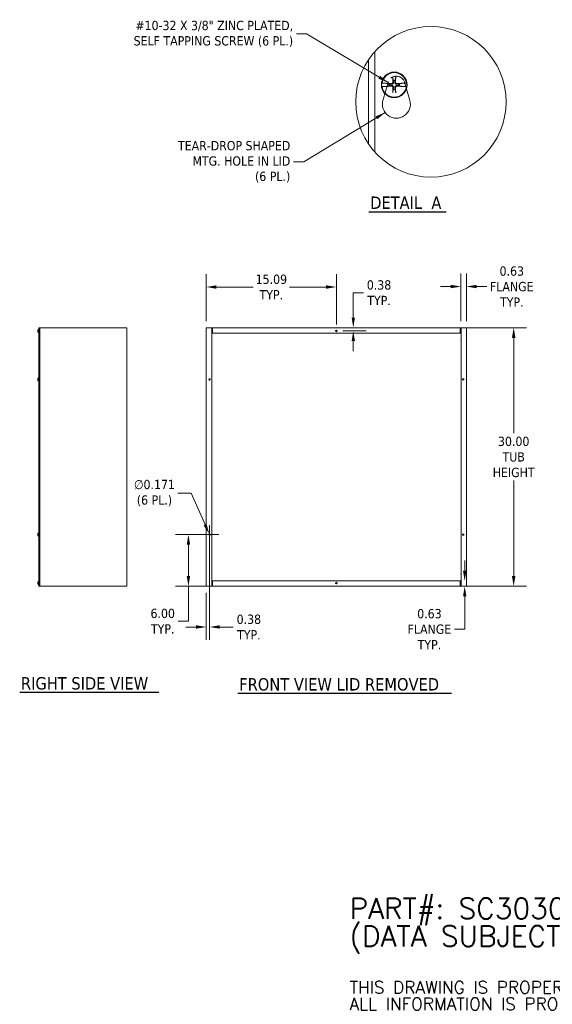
# Model space of a CAD drawing. Header units: inches. Extents: x 9 to 198, y 7 to 122.
# Tile 6 of 8: x 74 to 136, y 7 to 122. Entities that reach past the tile are written whole.
import ezdxf

# ---------------------------------------------------------------- set-up
doc = ezdxf.new("R2010")
doc.units = ezdxf.units.IN
doc.header["$LTSCALE"] = 12
doc.header["$MEASUREMENT"] = 0
doc.linetypes.add('DASHED', pattern=[0.2067, 0.1654, -0.0413])
doc.layers.get('0').update_dxf_attribs({"lineweight": 0})
for name, color, linetype, lineweight in [('Detail Boundary (ANSI)', 7, 'Continuous', 5), ('Dimension (ANSI)', 7, 'Continuous', 5), ('Hidden (ANSI)', 7, 'DASHED', 5), ('Symbol (ANSI)', 7, 'Continuous', 5), ('Visible (ANSI)', 7, 'Continuous', 5)]:
    doc.layers.add(name, color=color, linetype=linetype, lineweight=lineweight)
doc.styles.add('Note Text (ANSI)', font='tahoma.ttf')
doc.styles.add('ROMANS', font='tahoma.ttf')
doc.styles.add('Text Style168', font='tahoma.ttf')
doc.dimstyles.new('Default (ANSI)', dxfattribs={"dimscale": 12, "dimtxt": 0.09, "dimasz": 0.098425, "dimexe": 0.125, "dimexo": 0.0625, "dimgap": 0.031496, "dimtad": 0, "dimtih": 1, "dimtoh": 1, "dimrnd": 1e-08, "dimzin": 0, "dimdsep": 46, "dimtxsty": 'ROMANS', "dimcen": 0.09, "dimdle": 0.393701, "dimclrd": 256, "dimclre": 256, "dimclrt": 256, "dimadec": 0, "dimazin": 0, "dimtfac": 1.111111, "dimtofl": 0, "dimtmove": 0, "dimatfit": 3, "dimfxl": 0, "dimtolj": 1, "dimtzin": 0, "dimlwd": -1, "dimlwe": -1, "dimarcsym": 0})
doc.dimstyles.new('Default (ANSI)$7', dxfattribs={"dimscale": 12, "dimtxt": 0.09, "dimasz": 0.098425, "dimexe": 0.125, "dimexo": 0.0625, "dimgap": 0.031496, "dimtad": 0, "dimtih": 1, "dimtoh": 1, "dimrnd": 1e-08, "dimzin": 0, "dimdsep": 46, "dimtxsty": 'ROMANS', "dimcen": 0.09, "dimdle": 0.393701, "dimclrd": 256, "dimclre": 256, "dimclrt": 256, "dimadec": 0, "dimazin": 0, "dimtfac": 1.111111, "dimtofl": 0, "dimtmove": 0, "dimatfit": 3, "dimfxl": 0, "dimtolj": 1, "dimtzin": 0, "dimlwd": -1, "dimlwe": -1, "dimarcsym": 0})

# ---------------------------------------------------------------- blocks, each defined once
blk = doc.blocks.new('*D13')
at = {"layer": 'Defpoints', "color": 0}
for p in [(125.66, 90.65), (125.66, 85.88), (126.29, 85.88)]:
    blk.add_point(p, dxfattribs=at)
at = {"layer": 'Dimension (ANSI)'}
for p, q in [((125.66, 86.63), (125.66, 92.15)), ((126.29, 86.63), (126.29, 92.15)), ((124.48, 90.65), (123.3, 90.65)), ((127.47, 90.65), (128.65, 90.65))]:
    blk.add_line(p, q, dxfattribs=at)
for points in [[(124.48, 90.85), (124.48, 90.46), (125.66, 90.65)], [(127.47, 90.85), (127.47, 90.46), (126.29, 90.65)]]:
    blk.add_solid(points, dxfattribs=at)
at = {"layer": 'Dimension (ANSI)', "insert": (131.56, 90.65), "char_height": 1.08, "attachment_point": 5, "style": 'ROMANS'}
blk.add_mtext('\\A1;0.63\\PFLANGE\\PTYP.', dxfattribs=at)
blk = doc.blocks.new('*D16')
at = {"layer": 'Defpoints', "color": 0}
for p in [(122, 56.5), (126.09, 56.5), (122, 55.88)]:
    blk.add_point(p, dxfattribs=at)
at = {"layer": 'Dimension (ANSI)'}
for p, q in [((126.09, 57.68), (126.09, 58.86)), ((126.09, 54.7), (126.09, 50.9)), ((126.09, 50.9), (124.91, 50.9))]:
    blk.add_line(p, q, dxfattribs=at)
for points in [[(125.9, 57.68), (126.29, 57.68), (126.09, 56.5)], [(125.9, 54.7), (126.29, 54.7), (126.09, 55.88)]]:
    blk.add_solid(points, dxfattribs=at)
at = {"layer": 'Dimension (ANSI)', "insert": (122, 50.9), "char_height": 1.08, "attachment_point": 5, "style": 'ROMANS'}
blk.add_mtext('\\A1;0.63\\PFLANGE\\PTYP.', dxfattribs=at)
blk = doc.blocks.new('2dTransSymbol1')
at = {"layer": 'Detail Boundary (ANSI)'}
blk.add_circle((10.181, 9.3406), 0.7278, dxfattribs=at)
blk = doc.blocks.new('*D19')
at = {"layer": 'Defpoints', "color": 0}
for p in [(96.44, 61.95), (96.51, 61.8)]:
    blk.add_point(p, dxfattribs=at)
at = {"layer": 'Dimension (ANSI)'}
for p, q in [((92.8, 66.69), (94.33, 66.69)), ((94.33, 66.69), (95.96, 63.03)), ((96.48, 60.8), (96.48, 62.96)), ((95.4, 61.88), (97.56, 61.88))]:
    blk.add_line(p, q, dxfattribs=at)
blk.add_solid([(96.14, 63.11), (95.78, 62.95), (96.44, 61.95)], dxfattribs=at)
at = {"layer": 'Dimension (ANSI)', "insert": (90.08, 66.69), "char_height": 1.08, "attachment_point": 5, "style": 'ROMANS'}
blk.add_mtext('\\A1;∅0.171\\P(6 PL.)', dxfattribs=at)
blk = doc.blocks.new('*D20')
at = {"layer": 'Defpoints', "color": 0}
for p in [(96.48, 61.88), (96.1, 55.88), (96.1, 51.15)]:
    blk.add_point(p, dxfattribs=at)
at = {"layer": 'Dimension (ANSI)'}
for p, q in [((96.48, 61.13), (96.48, 49.65)), ((96.1, 55.13), (96.1, 49.65)), ((94.92, 51.15), (93.74, 51.15)), ((97.66, 51.15), (99.23, 51.15))]:
    blk.add_line(p, q, dxfattribs=at)
for points in [[(94.92, 51.35), (94.92, 50.96), (96.1, 51.15)], [(97.66, 51.35), (97.66, 50.96), (96.48, 51.15)]]:
    blk.add_solid(points, dxfattribs=at)
at = {"layer": 'Dimension (ANSI)', "insert": (101.04, 51.15), "char_height": 1.08, "attachment_point": 5, "style": 'ROMANS'}
blk.add_mtext('\\A1;0.38\\PTYP.', dxfattribs=at)
blk = doc.blocks.new('*D21')
at = {"layer": 'Defpoints', "color": 0}
for p in [(96.48, 61.88), (94.02, 55.88), (96.81, 55.88)]:
    blk.add_point(p, dxfattribs=at)
at = {"layer": 'Dimension (ANSI)'}
for p, q in [((95.73, 61.88), (92.52, 61.88)), ((94.02, 60.7), (94.02, 57.06)), ((96.06, 55.88), (92.52, 55.88)), ((94.02, 55.88), (94.02, 51.83)), ((94.02, 51.83), (92.84, 51.83))]:
    blk.add_line(p, q, dxfattribs=at)
for points in [[(93.83, 60.7), (94.22, 60.7), (94.02, 61.88)], [(93.83, 57.06), (94.22, 57.06), (94.02, 55.88)]]:
    blk.add_solid(points, dxfattribs=at)
at = {"layer": 'Dimension (ANSI)', "insert": (91.04, 51.83), "char_height": 1.08, "attachment_point": 5, "style": 'ROMANS'}
blk.add_mtext('\\A1;6.00\\PTYP.', dxfattribs=at)
blk = doc.blocks.new('*D22')
at = {"layer": 'Defpoints', "color": 0}
for p in [(125.59, 85.88), (125.59, 55.88), (131.78, 55.88)]:
    blk.add_point(p, dxfattribs=at)
at = {"layer": 'Dimension (ANSI)'}
for p, q in [((126.34, 85.88), (133.28, 85.88)), ((131.78, 84.7), (131.78, 73.63)), ((131.78, 57.06), (131.78, 68.13)), ((126.34, 55.88), (133.28, 55.88))]:
    blk.add_line(p, q, dxfattribs=at)
for points in [[(131.58, 84.7), (131.98, 84.7), (131.78, 85.88)], [(131.58, 57.06), (131.98, 57.06), (131.78, 55.88)]]:
    blk.add_solid(points, dxfattribs=at)
at = {"layer": 'Dimension (ANSI)', "insert": (131.78, 70.88), "char_height": 1.08, "attachment_point": 5, "style": 'ROMANS'}
blk.add_mtext('\\A1;30.00\\PTUB\\PHEIGHT', dxfattribs=at)
blk = doc.blocks.new('*D23')
at = {"layer": 'Defpoints', "color": 0}
for p in [(96.1, 90.6), (96.1, 85.88), (111.2, 85.5)]:
    blk.add_point(p, dxfattribs=at)
at = {"layer": 'Dimension (ANSI)'}
for p, q in [((96.1, 86.63), (96.1, 92.1)), ((111.2, 86.25), (111.2, 92.1)), ((97.28, 90.6), (101.54, 90.6)), ((110.01, 90.6), (105.76, 90.6))]:
    blk.add_line(p, q, dxfattribs=at)
for points in [[(97.28, 90.8), (97.28, 90.4), (96.1, 90.6)], [(110.01, 90.8), (110.01, 90.4), (111.2, 90.6)]]:
    blk.add_solid(points, dxfattribs=at)
at = {"layer": 'Dimension (ANSI)', "insert": (103.65, 90.6), "char_height": 1.08, "attachment_point": 5, "style": 'ROMANS'}
blk.add_mtext('\\A1;15.09\\PTYP.', dxfattribs=at)
blk = doc.blocks.new('*D24')
at = {"layer": 'Defpoints', "color": 0}
for p in [(113.16, 85.88), (113.52, 85.88), (111.2, 85.5)]:
    blk.add_point(p, dxfattribs=at)
at = {"layer": 'Dimension (ANSI)'}
for p, q in [((113.16, 87.06), (113.16, 89.94)), ((113.16, 89.94), (114.34, 89.94)), ((111.95, 85.5), (114.66, 85.5)), ((113.16, 84.32), (113.16, 83.14))]:
    blk.add_line(p, q, dxfattribs=at)
for points in [[(112.97, 87.06), (113.36, 87.06), (113.16, 85.88)], [(112.97, 84.32), (113.36, 84.32), (113.16, 85.5)]]:
    blk.add_solid(points, dxfattribs=at)
at = {"layer": 'Dimension (ANSI)', "insert": (116.15, 89.94), "char_height": 1.08, "attachment_point": 5, "style": 'ROMANS'}
blk.add_mtext('\\A1;0.38\\PTYP.', dxfattribs=at)

msp = doc.modelspace()

# ---------------------------------------------------------------- linework, layer by layer
at = {"layer": 'Hidden (ANSI)'}
for p, q in [((116.8243, 113.03188), (117.19998, 114.33211)), ((119.12138, 114.33211), (119.33237, 113.6019))]:
    msp.add_line(p, q, dxfattribs=at)
msp.add_arc((118.16068, 114.05453), 1, 16.1158287, 163.8841713, dxfattribs=at)
at = {"layer": 'Symbol (ANSI)', "lineweight": 30}
for p, q in [((114.97478, 99.33839), (123.94036, 99.33839)), ((74.43728, 43.57298), (90.57018, 43.57298)), ((99.7773, 43.45839), (124.56187, 43.45839))]:
    msp.add_line(p, q, dxfattribs=at)
at = {"layer": 'Visible (ANSI)'}
for p, q in [((115.66068, 106.26598), (115.66068, 117.90889)), ((114.91068, 107.23357), (114.91068, 116.9413)), ((116.46888, 114.25451), (116.5021, 114.25344)), ((116.99175, 114.2377), (116.5021, 114.25344)), ((119.32027, 114.24614), (118.79065, 114.23253)), ((119.32027, 114.24614), (119.35351, 114.24699)), ((116.50109, 113.86293), (116.46786, 113.86208)), ((116.50109, 113.86293), (117.03072, 113.87654)), ((117.04504, 114.22821), (116.99175, 114.2377)), ((117.03072, 113.87654), (117.05091, 113.88093)), ((117.04504, 114.22821), (117.0694, 114.22387)), ((117.07576, 113.88633), (117.05091, 113.88093)), ((118.74561, 114.22274), (118.77045, 114.22814)), ((118.77632, 113.88086), (118.75196, 113.8852)), ((118.79065, 114.23253), (118.77045, 114.22814)), ((118.77632, 113.88086), (118.82961, 113.87136)), ((118.82961, 113.87136), (119.31926, 113.85563)), ((119.35248, 113.85456), (119.31926, 113.85563)), ((119.33237, 113.6019), (119.72086, 112.25732)), ((116.6005, 112.25732), (116.8243, 113.03188)), ((76.57641, 85.67962), (76.67563, 85.6883)), ((76.76938, 85.8768), (76.67563, 85.8768)), ((76.67563, 85.8768), (76.67563, 55.8768)), ((76.87873, 85.8768), (76.76938, 85.8768)), ((76.76938, 55.8768), (76.76938, 85.8768)), ((76.87873, 85.8768), (86.75378, 85.8768)), ((86.86313, 85.8768), (86.75378, 85.8768)), ((86.86313, 85.8768), (86.86313, 55.8768)), ((96.21147, 85.8768), (96.10212, 85.8768)), ((96.10212, 55.8768), (96.10212, 85.8768)), ((96.21147, 85.8768), (96.72712, 85.8768)), ((96.72712, 85.8768), (96.72712, 55.8768)), ((96.80502, 85.8768), (96.72712, 85.8768)), ((96.72712, 85.78305), (96.80502, 85.78305)), ((96.80502, 85.78305), (96.80502, 85.8768)), ((96.80502, 85.8768), (96.80522, 85.8768)), ((96.80522, 85.78305), (96.80502, 85.78305)), ((96.80522, 85.8768), (125.58652, 85.8768)), ((96.80522, 85.8768), (96.80522, 85.76745)), ((96.80522, 85.2518), (96.80522, 85.76745)), ((125.58652, 85.76745), (125.58652, 85.8768)), ((125.58652, 85.8768), (125.58672, 85.8768)), ((125.58672, 85.78305), (125.58652, 85.78305)), ((125.58652, 85.76745), (125.58652, 85.2518)), ((125.58672, 85.8768), (125.58672, 85.78305)), ((125.66462, 85.8768), (125.58672, 85.8768)), ((125.58672, 85.78305), (125.66462, 85.78305)), ((125.66462, 85.8768), (126.18027, 85.8768)), ((125.66462, 55.8768), (125.66462, 85.8768)), ((126.28962, 85.8768), (126.18027, 85.8768)), ((126.28962, 85.8768), (126.28962, 55.8768)), ((76.5443, 85.52212), (76.62363, 85.51518)), ((76.5443, 85.48148), (76.62363, 85.48842)), ((76.56176, 85.52282), (76.55519, 85.5235)), ((76.55536, 85.48009), (76.56044, 85.48063)), ((76.5558, 85.52405), (76.62363, 85.52405)), ((76.55667, 85.61649), (76.55667, 85.61555)), ((76.55667, 85.38805), (76.55667, 85.3871)), ((76.55699, 85.4789), (76.62363, 85.4789)), ((76.56176, 85.48077), (76.62363, 85.48077)), ((76.57641, 85.52575), (76.57641, 85.67962)), ((76.57641, 85.52575), (76.62363, 85.52586)), ((76.62363, 85.4768), (76.57641, 85.47694)), ((76.57641, 85.32398), (76.57641, 85.47694)), ((76.57641, 85.32398), (76.67563, 85.3153)), ((76.62363, 85.4768), (76.62363, 85.52586)), ((96.72712, 85.2518), (96.80522, 85.2518)), ((125.58652, 85.2518), (96.80522, 85.2518)), ((125.58652, 85.2518), (125.66462, 85.2518)), ((76.55667, 79.99149), (76.55667, 79.99055)), ((76.57641, 80.05462), (76.67563, 80.0633)), ((76.57641, 79.90075), (76.57641, 80.05462)), ((76.5443, 79.89712), (76.62363, 79.89018)), ((76.5443, 79.85648), (76.62363, 79.86342)), ((76.56176, 79.89782), (76.55519, 79.8985)), ((76.55536, 79.85509), (76.56044, 79.85563)), ((76.5558, 79.89905), (76.62363, 79.89905)), ((76.55667, 79.76305), (76.55667, 79.7621)), ((76.55699, 79.8539), (76.62363, 79.8539)), ((76.56176, 79.85577), (76.62363, 79.85577)), ((76.57641, 79.90075), (76.62363, 79.90086)), ((76.62363, 79.8518), (76.57641, 79.85194)), ((76.57641, 79.69898), (76.57641, 79.85194)), ((76.57641, 79.69898), (76.67563, 79.6903)), ((76.62363, 79.8518), (76.62363, 79.90086)), ((76.5443, 61.89712), (76.62363, 61.89018)), ((76.5443, 61.85648), (76.62363, 61.86342)), ((76.56176, 61.89782), (76.55519, 61.8985)), ((76.55536, 61.85509), (76.56044, 61.85563)), ((76.5558, 61.89905), (76.62363, 61.89905)), ((76.55667, 61.99149), (76.55667, 61.99055)), ((76.55667, 61.76305), (76.55667, 61.7621)), ((76.55699, 61.8539), (76.62363, 61.8539)), ((76.56176, 61.85577), (76.62363, 61.85577)), ((76.57641, 62.05462), (76.67563, 62.0633)), ((76.57641, 61.90075), (76.57641, 62.05462)), ((76.57641, 61.90075), (76.62363, 61.90086)), ((76.62363, 61.8518), (76.57641, 61.85194)), ((76.57641, 61.69898), (76.57641, 61.85194)), ((76.57641, 61.69898), (76.67563, 61.6903)), ((76.62363, 61.8518), (76.62363, 61.90086)), ((76.5443, 56.27212), (76.62363, 56.26518)), ((76.5443, 56.23148), (76.62363, 56.23842)), ((76.56176, 56.27282), (76.55519, 56.2735)), ((76.55536, 56.23009), (76.56044, 56.23063)), ((76.5558, 56.27405), (76.62363, 56.27405)), ((76.55667, 56.36649), (76.55667, 56.36555)), ((76.55667, 56.13805), (76.55667, 56.1371)), ((76.55699, 56.2289), (76.62363, 56.2289)), ((76.56176, 56.23077), (76.62363, 56.23077)), ((76.57641, 56.42962), (76.67563, 56.4383)), ((76.57641, 56.27575), (76.57641, 56.42962)), ((76.57641, 56.27575), (76.62363, 56.27586)), ((76.62363, 56.2268), (76.57641, 56.22694)), ((76.57641, 56.07398), (76.57641, 56.22694)), ((76.57641, 56.07398), (76.67563, 56.0653)), ((76.62363, 56.2268), (76.62363, 56.27586)), ((96.80522, 56.5018), (96.72712, 56.5018)), ((96.80522, 55.98615), (96.80522, 56.5018)), ((96.80522, 56.5018), (125.58652, 56.5018)), ((96.80522, 55.98615), (96.80522, 55.8768)), ((125.58652, 56.5018), (125.58652, 55.98615)), ((125.66462, 56.5018), (125.58652, 56.5018)), ((125.58652, 55.8768), (125.58652, 55.98615)), ((76.76938, 55.8768), (76.67563, 55.8768)), ((76.76938, 55.8768), (76.87873, 55.8768)), ((86.75378, 55.8768), (76.87873, 55.8768)), ((86.75378, 55.8768), (86.86313, 55.8768)), ((96.10212, 55.8768), (96.21147, 55.8768)), ((96.72712, 55.8768), (96.21147, 55.8768)), ((96.80502, 55.97055), (96.72712, 55.97055)), ((96.72712, 55.8768), (96.80502, 55.8768)), ((96.80502, 55.8768), (96.80502, 55.97055)), ((96.80502, 55.97055), (96.80522, 55.97055)), ((96.80522, 55.8768), (96.80502, 55.8768)), ((125.58652, 55.8768), (96.80522, 55.8768)), ((125.58652, 55.97055), (125.58672, 55.97055)), ((125.58672, 55.8768), (125.58652, 55.8768)), ((125.58672, 55.97055), (125.58672, 55.8768)), ((125.66462, 55.97055), (125.58672, 55.97055)), ((125.58672, 55.8768), (125.66462, 55.8768)), ((126.18027, 55.8768), (125.66462, 55.8768)), ((126.18027, 55.8768), (126.28962, 55.8768))]:
    msp.add_line(p, q, dxfattribs=at)
for centre, radius in [((117.91068, 114.05453), 1.492), ((111.19587, 85.5018), 0.0855), ((96.47712, 79.8768), 0.0855), ((125.91462, 79.8768), 0.0855), ((96.47712, 61.8768), 0.0855), ((125.91462, 61.8768), 0.0855), ((111.19587, 56.2518), 0.0855)]:
    msp.add_circle(centre, radius, dxfattribs=at)
for centre, radius, start, end in [((117.91068, 114.05453), 1.42256, 7.7405711, 171.9624565), ((117.91068, 114.05453), 1.4556, 172.1036891, 187.597683), ((117.91068, 114.05453), 0.51919, 78.9654326, 101.0345674), ((117.91068, 114.05453), 1.4556, 352.1036891, 7.597683), ((117.91068, 114.05453), 1.42256, 187.7405711, 351.9624565), ((117.91068, 114.05453), 0.60492, 168.8362943, 191.1637057), ((117.91068, 114.05453), 0.51919, 168.9654326, 191.0345674), ((117.91068, 114.05453), 0.51919, 258.9654326, 281.0345674), ((117.91068, 114.05453), 0.51919, 348.9654326, 11.0345674), ((117.91068, 114.05453), 0.60492, 348.8362943, 11.1637057), ((118.16068, 111.80653), 1.624, 163.8841713, 16.1158287), ((76.56587, 85.61649), 0.0092, 166.047947, 180), ((76.56587, 85.3871), 0.0092, 180, 193.952053), ((77.02753, 85.5018), 0.4849, 158.4869152, 166.047947), ((77.02753, 85.5018), 0.4849, 193.952053, 201.5130848), ((96.60212, 84.3768), 0.14063, 332.7339555, 27.2660445), ((125.78962, 84.3768), 0.14063, 152.7339555, 207.2660445), ((76.56587, 79.99149), 0.0092, 166.047947, 180), ((77.02753, 79.8768), 0.4849, 158.4869152, 166.047947), ((76.56587, 79.7621), 0.0092, 180, 193.952053), ((77.02753, 79.8768), 0.4849, 193.952053, 201.5130848), ((76.56587, 61.99149), 0.0092, 166.047947, 180), ((76.56587, 61.7621), 0.0092, 180, 193.952053), ((77.02753, 61.8768), 0.4849, 158.4869152, 166.047947), ((77.02753, 61.8768), 0.4849, 193.952053, 201.5130848), ((96.60212, 57.3768), 0.14062, 332.7339555, 27.2660445), ((125.78962, 57.3768), 0.14063, 152.7339555, 207.2660445), ((76.56587, 56.36649), 0.0092, 166.047947, 180), ((76.56587, 56.1371), 0.0092, 180, 193.952053), ((77.02753, 56.2518), 0.4849, 158.4869152, 166.047947), ((77.02753, 56.2518), 0.4849, 193.952053, 201.5130848)]:
    msp.add_arc(centre, radius, start, end, dxfattribs=at)
for centre, major_axis, ratio, start_param, end_param in [((118.09388, 114.06042), (0.12445, -3.87284), 0.087155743, 4.471592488, 4.638616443), ((117.72748, 114.06042), (0.12445, 3.87284), 0.087155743, 4.786161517, 4.953185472), ((117.90479, 113.87134), (-3.87284, 0.12445), 0.087155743, 4.786161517, 4.939049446), ((117.90479, 114.23773), (3.87284, 0.12445), 0.087155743, 4.487282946, 4.638616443), ((118.09388, 114.04865), (-0.12445, -3.87284), 0.087155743, 4.786161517, 4.953185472), ((117.72748, 114.04865), (-0.12445, 3.87284), 0.087155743, 4.471592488, 4.638616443), ((117.91657, 113.87134), (-3.87284, -0.12445), 0.087155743, 4.487282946, 4.638616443), ((117.91657, 114.23773), (3.87284, -0.12445), 0.087155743, 4.786161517, 4.939049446), ((77.02553, 85.50253), (0.16692, 0.45468), 0.995680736, 1.683241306, 1.850265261), ((77.02553, 85.4789), (-0.48251, 0.04224), 0.031996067, 6.060880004, 6.212213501), ((77.02553, 85.5247), (-0.48251, -0.04224), 0.031996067, 0.070971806, 0.223859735), ((77.02553, 85.50106), (-0.16692, 0.45468), 0.995680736, 1.291327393, 1.458351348), ((77.02753, 85.50021), (-0.4849, 0), 0.212405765, 6.049654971, 6.055128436), ((77.02753, 85.49944), (-0.48489, 0), 0.175368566, 0.229555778, 0.243911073), ((77.02753, 85.52121), (-0.48451, 0), 0.025679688, 5.909752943, 6.053030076), ((77.02753, 85.48261), (-0.48452, 0), 0.032118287, 0.240788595, 0.373479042), ((77.02553, 79.87753), (0.16692, 0.45468), 0.995680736, 1.683241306, 1.850265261), ((77.02553, 79.8539), (-0.48251, 0.04224), 0.031996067, 6.060880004, 6.212213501), ((77.02553, 79.8997), (-0.48251, -0.04224), 0.031996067, 0.070971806, 0.223859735), ((77.02553, 79.87606), (-0.16692, 0.45468), 0.995680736, 1.291327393, 1.458351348), ((77.02753, 79.87521), (-0.4849, 0), 0.212405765, 6.049654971, 6.055128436), ((77.02753, 79.87444), (-0.48489, 0), 0.175368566, 0.229555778, 0.243911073), ((77.02753, 79.89621), (-0.48451, 0), 0.025679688, 5.909752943, 6.053030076), ((77.02753, 79.85761), (-0.48452, 0), 0.032118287, 0.240788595, 0.373479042), ((77.02553, 61.87753), (0.16692, 0.45468), 0.995680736, 1.683241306, 1.850265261), ((77.02553, 61.8539), (-0.48251, 0.04224), 0.031996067, 6.060880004, 6.212213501), ((77.02553, 61.8997), (-0.48251, -0.04224), 0.031996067, 0.070971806, 0.223859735), ((77.02553, 61.87606), (-0.16692, 0.45468), 0.995680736, 1.291327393, 1.458351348), ((77.02753, 61.87521), (-0.4849, 0), 0.212405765, 6.049654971, 6.055128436), ((77.02753, 61.87444), (-0.48489, 0), 0.175368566, 0.229555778, 0.243911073), ((77.02753, 61.89621), (-0.48451, 0), 0.025679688, 5.909752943, 6.053030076), ((77.02753, 61.85761), (-0.48452, 0), 0.032118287, 0.240788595, 0.373479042), ((77.02553, 56.25253), (0.16692, 0.45468), 0.995680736, 1.683241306, 1.850265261), ((77.02553, 56.2289), (-0.48251, 0.04224), 0.031996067, 6.060880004, 6.212213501), ((77.02553, 56.2747), (-0.48251, -0.04224), 0.031996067, 0.070971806, 0.223859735), ((77.02553, 56.25106), (-0.16692, 0.45468), 0.995680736, 1.291327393, 1.458351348), ((77.02753, 56.25021), (-0.4849, 0), 0.212405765, 6.049654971, 6.055128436), ((77.02753, 56.24944), (-0.48489, 0), 0.175368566, 0.229555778, 0.243911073), ((77.02753, 56.27121), (-0.48451, 0), 0.025679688, 5.909752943, 6.053030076), ((77.02753, 56.23261), (-0.48452, 0), 0.032118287, 0.240788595, 0.373479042)]:
    msp.add_ellipse(centre, major_axis=major_axis, ratio=ratio, start_param=start_param, end_param=end_param, dxfattribs=at)
for points, knots in [([(117.82904, 114.33766), (117.83079, 114.31508), (117.82833, 114.29138), (117.81847, 114.25664), (117.81251, 114.24187), (117.79643, 114.21397), (117.78627, 114.20082), (117.76439, 114.17895), (117.75124, 114.16879), (117.72334, 114.15271), (117.70858, 114.14674), (117.67384, 114.13689), (117.65014, 114.13442), (117.62756, 114.13618)], [0.2704011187, 0.2704011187, 0.2704011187, 0.2704011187, 0.2929556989, 0.2929556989, 0.3076878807, 0.3076878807, 0.3224200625, 0.3224200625, 0.3371522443, 0.3371522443, 0.3518844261, 0.3518844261, 0.3744390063, 0.3744390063, 0.3744390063, 0.3744390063]), ([(117.74808, 114.33505), (117.74845, 114.32076), (117.74601, 114.30541), (117.73518, 114.27696), (117.72679, 114.26386), (117.70717, 114.24295), (117.69464, 114.23375), (117.66695, 114.22113), (117.65179, 114.21772), (117.63508, 114.21709), (117.63263, 114.21707), (117.63016, 114.21713)], [0, 0, 0, 0, 0.01365884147, 0.01365884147, 0.02731768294, 0.02731768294, 0.04096854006, 0.04096854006, 0.05461939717, 0.05461939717, 0.05693220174, 0.05693220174, 0.05693220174, 0.05693220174]), ([(117.74248, 114.88946), (117.74176, 114.89286), (117.74099, 114.89786), (117.7396, 114.90944), (117.73877, 114.9185), (117.73762, 114.93541), (117.73708, 114.94626), (117.7366, 114.96115), (117.73646, 114.96748), (117.7364, 114.97347)], [0.07998862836, 0.07998862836, 0.07998862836, 0.07998862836, 0.08701849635, 0.08701849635, 0.09570151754, 0.09570151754, 0.10448535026, 0.10448535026, 0.10989640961, 0.10989640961, 0.10989640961, 0.10989640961]), ([(118.1938, 114.13618), (118.17122, 114.13442), (118.14753, 114.13689), (118.11278, 114.14674), (118.09802, 114.15271), (118.07012, 114.16879), (118.05697, 114.17895), (118.0351, 114.20082), (118.02493, 114.21397), (118.00885, 114.24187), (118.00289, 114.25664), (117.99304, 114.29138), (117.99057, 114.31508), (117.99233, 114.33766)], [0.2704011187, 0.2704011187, 0.2704011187, 0.2704011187, 0.2929556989, 0.2929556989, 0.3076878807, 0.3076878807, 0.3224200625, 0.3224200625, 0.3371522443, 0.3371522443, 0.3518844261, 0.3518844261, 0.3744390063, 0.3744390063, 0.3744390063, 0.3744390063]), ([(118.1912, 114.21713), (118.1769, 114.21676), (118.16156, 114.2192), (118.13311, 114.23003), (118.12001, 114.23842), (118.0991, 114.25804), (118.0899, 114.27058), (118.07728, 114.29827), (118.07387, 114.31343), (118.07323, 114.33013), (118.07322, 114.33258), (118.07328, 114.33505)], [0, 0, 0, 0, 0.01365884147, 0.01365884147, 0.02731768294, 0.02731768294, 0.04096854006, 0.04096854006, 0.05461939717, 0.05461939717, 0.05693220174, 0.05693220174, 0.05693220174, 0.05693220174]), ([(118.08496, 114.97347), (118.0849, 114.96748), (118.08476, 114.96115), (118.08428, 114.94626), (118.08374, 114.93541), (118.08259, 114.9185), (118.08177, 114.90944), (118.08037, 114.89786), (118.07961, 114.89286), (118.07889, 114.88946)], [0.02960759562, 0.02960759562, 0.02960759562, 0.02960759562, 0.03501865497, 0.03501865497, 0.04380248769, 0.04380248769, 0.05248550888, 0.05248550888, 0.05951537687, 0.05951537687, 0.05951537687, 0.05951537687]), ([(117.62756, 113.97289), (117.65014, 113.97465), (117.67384, 113.97218), (117.70858, 113.96233), (117.72334, 113.95636), (117.75124, 113.94028), (117.76439, 113.93012), (117.78627, 113.90825), (117.79643, 113.8951), (117.81251, 113.86719), (117.81847, 113.85243), (117.82833, 113.81769), (117.83079, 113.79399), (117.82904, 113.77141)], [0.2704011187, 0.2704011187, 0.2704011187, 0.2704011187, 0.2929556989, 0.2929556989, 0.3076878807, 0.3076878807, 0.3224200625, 0.3224200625, 0.3371522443, 0.3371522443, 0.3518844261, 0.3518844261, 0.3744390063, 0.3744390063, 0.3744390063, 0.3744390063]), ([(117.63016, 113.89194), (117.64446, 113.8923), (117.65981, 113.88987), (117.68825, 113.87904), (117.70136, 113.87065), (117.72226, 113.85103), (117.73147, 113.83849), (117.74408, 113.8108), (117.74749, 113.79564), (117.74813, 113.77894), (117.74815, 113.77649), (117.74808, 113.77402)], [0, 0, 0, 0, 0.01365884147, 0.01365884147, 0.02731768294, 0.02731768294, 0.04096854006, 0.04096854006, 0.05461939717, 0.05461939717, 0.05693220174, 0.05693220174, 0.05693220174, 0.05693220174]), ([(117.7364, 113.1356), (117.73646, 113.14159), (117.7366, 113.14792), (117.73708, 113.16281), (117.73762, 113.17366), (117.73877, 113.19057), (117.7396, 113.19963), (117.74099, 113.21121), (117.74176, 113.21621), (117.74248, 113.21961)], [0.02960759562, 0.02960759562, 0.02960759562, 0.02960759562, 0.03501865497, 0.03501865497, 0.04380248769, 0.04380248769, 0.05248550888, 0.05248550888, 0.05951537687, 0.05951537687, 0.05951537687, 0.05951537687]), ([(117.99233, 113.77141), (117.99057, 113.79399), (117.99304, 113.81769), (118.00289, 113.85243), (118.00885, 113.86719), (118.02493, 113.8951), (118.0351, 113.90825), (118.05697, 113.93012), (118.07012, 113.94028), (118.09802, 113.95636), (118.11278, 113.96233), (118.14753, 113.97218), (118.17122, 113.97465), (118.1938, 113.97289)], [0.2704011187, 0.2704011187, 0.2704011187, 0.2704011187, 0.2929556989, 0.2929556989, 0.3076878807, 0.3076878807, 0.3224200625, 0.3224200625, 0.3371522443, 0.3371522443, 0.3518844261, 0.3518844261, 0.3744390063, 0.3744390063, 0.3744390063, 0.3744390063]), ([(118.07328, 113.77402), (118.07291, 113.78831), (118.07535, 113.80366), (118.08618, 113.83211), (118.09457, 113.84521), (118.11419, 113.86612), (118.12673, 113.87532), (118.15442, 113.88794), (118.16957, 113.89135), (118.18628, 113.89198), (118.18873, 113.892), (118.1912, 113.89194)], [0, 0, 0, 0, 0.01365884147, 0.01365884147, 0.02731768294, 0.02731768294, 0.04096854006, 0.04096854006, 0.05461939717, 0.05461939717, 0.05693220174, 0.05693220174, 0.05693220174, 0.05693220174]), ([(118.07889, 113.21961), (118.07961, 113.21621), (118.08037, 113.21121), (118.08177, 113.19963), (118.08259, 113.19057), (118.08374, 113.17366), (118.08428, 113.16281), (118.08476, 113.14792), (118.0849, 113.14159), (118.08496, 113.1356)], [0.07998862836, 0.07998862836, 0.07998862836, 0.07998862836, 0.08701849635, 0.08701849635, 0.09570151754, 0.09570151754, 0.10448535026, 0.10448535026, 0.10989640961, 0.10989640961, 0.10989640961, 0.10989640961]), ([(76.54433, 85.52212), (76.5442, 85.52208), (76.54408, 85.52238), (76.54392, 85.52374), (76.54388, 85.52478), (76.54387, 85.52724), (76.5439, 85.5288), (76.54404, 85.53227), (76.54414, 85.53416), (76.54429, 85.53625), (76.54431, 85.53655), (76.54433, 85.53686)], [0, 0, 0, 0, 0.01365884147, 0.01365884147, 0.02731768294, 0.02731768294, 0.04096854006, 0.04096854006, 0.05461939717, 0.05461939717, 0.05693220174, 0.05693220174, 0.05693220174, 0.05693220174]), ([(76.54433, 85.46673), (76.5442, 85.46852), (76.54408, 85.47044), (76.54392, 85.47399), (76.54388, 85.47563), (76.54387, 85.47825), (76.5439, 85.4794), (76.54404, 85.48097), (76.54414, 85.4814), (76.54429, 85.48148), (76.54431, 85.48148), (76.54433, 85.48147)], [0, 0, 0, 0, 0.01365884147, 0.01365884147, 0.02731768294, 0.02731768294, 0.04096854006, 0.04096854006, 0.05461939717, 0.05461939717, 0.05693220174, 0.05693220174, 0.05693220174, 0.05693220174]), ([(76.54433, 79.89712), (76.5442, 79.89708), (76.54408, 79.89738), (76.54392, 79.89874), (76.54388, 79.89978), (76.54387, 79.90224), (76.5439, 79.9038), (76.54404, 79.90727), (76.54414, 79.90916), (76.54429, 79.91125), (76.54431, 79.91155), (76.54433, 79.91186)], [0, 0, 0, 0, 0.01365884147, 0.01365884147, 0.02731768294, 0.02731768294, 0.04096854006, 0.04096854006, 0.05461939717, 0.05461939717, 0.05693220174, 0.05693220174, 0.05693220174, 0.05693220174]), ([(76.54433, 79.84173), (76.5442, 79.84352), (76.54408, 79.84544), (76.54392, 79.84899), (76.54388, 79.85063), (76.54387, 79.85325), (76.5439, 79.8544), (76.54404, 79.85597), (76.54414, 79.8564), (76.54429, 79.85648), (76.54431, 79.85648), (76.54433, 79.85647)], [0, 0, 0, 0, 0.01365884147, 0.01365884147, 0.02731768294, 0.02731768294, 0.04096854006, 0.04096854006, 0.05461939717, 0.05461939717, 0.05693220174, 0.05693220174, 0.05693220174, 0.05693220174]), ([(76.54433, 61.89712), (76.5442, 61.89708), (76.54408, 61.89738), (76.54392, 61.89874), (76.54388, 61.89978), (76.54387, 61.90224), (76.5439, 61.9038), (76.54404, 61.90727), (76.54414, 61.90916), (76.54429, 61.91125), (76.54431, 61.91155), (76.54433, 61.91186)], [0, 0, 0, 0, 0.01365884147, 0.01365884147, 0.02731768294, 0.02731768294, 0.04096854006, 0.04096854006, 0.05461939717, 0.05461939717, 0.05693220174, 0.05693220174, 0.05693220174, 0.05693220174]), ([(76.54433, 61.84173), (76.5442, 61.84352), (76.54408, 61.84544), (76.54392, 61.84899), (76.54388, 61.85063), (76.54387, 61.85325), (76.5439, 61.8544), (76.54404, 61.85597), (76.54414, 61.8564), (76.54429, 61.85648), (76.54431, 61.85648), (76.54433, 61.85647)], [0, 0, 0, 0, 0.01365884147, 0.01365884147, 0.02731768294, 0.02731768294, 0.04096854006, 0.04096854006, 0.05461939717, 0.05461939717, 0.05693220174, 0.05693220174, 0.05693220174, 0.05693220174]), ([(76.54433, 56.27212), (76.5442, 56.27208), (76.54408, 56.27238), (76.54392, 56.27374), (76.54388, 56.27478), (76.54387, 56.27724), (76.5439, 56.2788), (76.54404, 56.28227), (76.54414, 56.28416), (76.54429, 56.28625), (76.54431, 56.28655), (76.54433, 56.28686)], [0, 0, 0, 0, 0.01365884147, 0.01365884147, 0.02731768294, 0.02731768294, 0.04096854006, 0.04096854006, 0.05461939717, 0.05461939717, 0.05693220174, 0.05693220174, 0.05693220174, 0.05693220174]), ([(76.54433, 56.21673), (76.5442, 56.21852), (76.54408, 56.22044), (76.54392, 56.22399), (76.54388, 56.22563), (76.54387, 56.22825), (76.5439, 56.2294), (76.54404, 56.23097), (76.54414, 56.2314), (76.54429, 56.23148), (76.54431, 56.23148), (76.54433, 56.23147)], [0, 0, 0, 0, 0.01365884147, 0.01365884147, 0.02731768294, 0.02731768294, 0.04096854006, 0.04096854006, 0.05461939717, 0.05461939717, 0.05693220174, 0.05693220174, 0.05693220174, 0.05693220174])]:
    msp.add_open_spline(points, degree=3, knots=knots, dxfattribs=at)
for points, weights in [([(117.74248, 114.88946), (117.78522, 114.68742), (117.81131, 114.56413)], [1.00371277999, 1.03255803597, 1]), ([(117.81131, 114.56413), (117.82267, 114.41944), (117.82904, 114.33766)], [1, 1.33439118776, 1.63997703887]), ([(117.99233, 114.33766), (117.9987, 114.41944), (118.01006, 114.56413)], [1.63997703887, 1.33439118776, 1]), ([(118.01006, 114.56413), (118.03614, 114.68742), (118.07889, 114.88946)], [1, 1.0325580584, 1.00371278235]), ([(117.31721, 114.17165), (117.21689, 114.19288), (117.07576, 114.22274)], [1.01421479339, 1.02369049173, 1.00371277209]), ([(117.07576, 113.88633), (117.21689, 113.91619), (117.31721, 113.93741)], [1.00371278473, 1.02369057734, 1.01421484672]), ([(117.40109, 114.15391), (117.36234, 114.16211), (117.31721, 114.17165)], [1, 1.01000883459, 1.01421479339]), ([(117.31721, 113.93741), (117.36234, 113.94696), (117.40109, 113.95516)], [1.01421484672, 1.01000887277, 1]), ([(117.62756, 114.13618), (117.54578, 114.14255), (117.40109, 114.15391)], [1.63997703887, 1.33439118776, 1]), ([(117.40109, 113.95516), (117.54578, 113.96652), (117.62756, 113.97289)], [1, 1.33439118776, 1.63997703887]), ([(117.81131, 113.54494), (117.78522, 113.42164), (117.74248, 113.21961)], [1, 1.03255805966, 1.00371278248]), ([(117.82904, 113.77141), (117.82267, 113.68963), (117.81131, 113.54494)], [1.63997703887, 1.33439118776, 1]), ([(118.01006, 113.54494), (117.9987, 113.68963), (117.99233, 113.77141)], [1, 1.33439118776, 1.63997703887]), ([(118.07889, 113.21961), (118.03614, 113.42164), (118.01006, 113.54494)], [1.00371277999, 1.03255803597, 1]), ([(118.42028, 114.15391), (118.27559, 114.14255), (118.1938, 114.13618)], [1, 1.33439118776, 1.63997703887]), ([(118.1938, 113.97289), (118.27559, 113.96652), (118.42028, 113.95516)], [1.63997703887, 1.33439118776, 1]), ([(118.50415, 114.17165), (118.45902, 114.16211), (118.42028, 114.15391)], [1.01421484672, 1.01000887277, 1]), ([(118.42028, 113.95516), (118.45902, 113.94696), (118.50415, 113.93741)], [1, 1.01000883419, 1.01421479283]), ([(118.74561, 114.22274), (118.60447, 114.19288), (118.50415, 114.17165)], [1.00371278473, 1.02369057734, 1.01421484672]), ([(118.50415, 113.93741), (118.60447, 113.91619), (118.74561, 113.88633)], [1.01421479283, 1.02369049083, 1.00371277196]), ([(76.56176, 85.52282), (76.59793, 85.51909), (76.62363, 85.51644)], [1.00371278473, 1.02369057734, 1.01421484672]), ([(76.62363, 85.48716), (76.59793, 85.48451), (76.56176, 85.48077)], [1.01421479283, 1.02369049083, 1.00371277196]), ([(76.56176, 79.89782), (76.59793, 79.89409), (76.62363, 79.89144)], [1.00371278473, 1.02369057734, 1.01421484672]), ([(76.62363, 79.86216), (76.59793, 79.85951), (76.56176, 79.85577)], [1.01421479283, 1.02369049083, 1.00371277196]), ([(76.56176, 61.89782), (76.59793, 61.89409), (76.62363, 61.89144)], [1.00371278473, 1.02369057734, 1.01421484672]), ([(76.62363, 61.86216), (76.59793, 61.85951), (76.56176, 61.85577)], [1.01421479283, 1.02369049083, 1.00371277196]), ([(76.56176, 56.27282), (76.59793, 56.26909), (76.62363, 56.26644)], [1.00371278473, 1.02369057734, 1.01421484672]), ([(76.62363, 56.23716), (76.59793, 56.23451), (76.56176, 56.23077)], [1.01421479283, 1.02369049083, 1.00371277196])]:
    msp.add_rational_spline(points, weights, degree=2, dxfattribs=at)
for points in [[(117.0694, 114.22387), (117.07182, 114.22344), (117.07398, 114.22306), (117.07576, 114.22274)], [(117.0694, 114.22387), (117.07183, 114.2235), (117.07398, 114.22311), (117.07576, 114.22274)], [(118.75196, 113.8852), (118.74954, 113.88563), (118.74738, 113.88601), (118.74561, 113.88633)], [(118.75196, 113.8852), (118.74953, 113.88557), (118.74739, 113.88596), (118.74561, 113.88633)], [(76.56044, 85.48063), (76.56086, 85.48068), (76.56131, 85.48073), (76.56176, 85.48077)], [(76.56044, 79.85563), (76.56086, 79.85568), (76.56131, 79.85573), (76.56176, 79.85577)], [(76.56044, 61.85563), (76.56086, 61.85568), (76.56131, 61.85573), (76.56176, 61.85577)], [(76.56044, 56.23063), (76.56086, 56.23068), (76.56131, 56.23073), (76.56176, 56.23077)]]:
    msp.add_open_spline(points, degree=3, dxfattribs=at)

# ---------------------------------------------------------------- block references
at = {"xscale": 12, "yscale": 12, "zscale": 12}
msp.add_blockref('2dTransSymbol1', (0, 0), dxfattribs=at)

# ---------------------------------------------------------------- texts
at = {"layer": 'Symbol (ANSI)'}
for s, insert, char_height, width, attachment_point, line_spacing_factor, style in [('{#10-32 X 3/8" ZINC PLATED,\\PSELF TAPPING SCREW (6 PL.)}', (106.18073, 119.95732), 1.08, 19.7314413, 6, 0.987884, 'ROMANS'), ('{TEAR-DROP SHAPED\\PMTG. HOLE IN LID\\P(6 PL.)}', (105.84835, 105.12477), 1.08, 13.6960446, 6, 0.987884, 'ROMANS'), ('{\\fRomanS|b0|i0|c0|p2;\\H2x;PART#: SC303010NK\\P(DATA SUBJECT TO CHANGE WITHOUT NOTICE)\\H1.3627x; \\H0.73384x;\\P \\H1.3372x; \\H0.74781x;\\P\\H0.6x;THIS DRAWING IS PROPERTY OF HUBBELL INC. WIEGMANN\\H1.565x; \\H0.63896x;\\PALL INFORMATION IS PROPRIETARY AND NOT TO BE DUPLICATED\\H1.2339x; \\H0.81047x;\\P\\H1.2571x; }', (112.71878, 12.04924), 1.2, 88.6006453, 4, 0.802644, 'Note Text (ANSI)')]:
    msp.add_mtext(s, dxfattribs=dict(at, insert=insert, char_height=char_height, width=width, attachment_point=attachment_point, line_spacing_factor=line_spacing_factor, style=style))
at = {"layer": 'Symbol (ANSI)', "char_height": 1.44, "attachment_point": 7, "style": 'Text Style168'}
for s, insert in [('DETAIL  A', (115.11878, 99.66239)), ('RIGHT SIDE VIEW', (74.58128, 43.86898)), ('FRONT VIEW LID REMOVED', (99.9213, 43.75204))]:
    msp.add_mtext(s, dxfattribs=dict(at, insert=insert))

# ---------------------------------------------------------------- dimensions: what is measured, and where the dimension line sits
at = {"layer": 'Dimension (ANSI)'}
for base, p1, p2, angle, text, override, picture, middle in [((125.6646159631, 90.6541011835), (126.2896159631, 85.8767982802), (125.6646159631, 85.8767982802), 180, '<>\\PFLANGE\\PTYP.', {"dimtih": 0, "dimtoh": 0, "dimdec": 2, "dimtp": 0, "dimtm": 0, "dimtdec": 2, "dimatfit": 1}, '*D13', (131.5611365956, 90.6541011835)), ((113.1635744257, 85.8767982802), (111.1958659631, 85.5017982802), (113.521472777, 85.8767982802), 270, '<>\\PTYP.', {"dimdec": 2, "dimse2": 1, "dimtp": 0, "dimtm": 0, "dimtdec": 2, "dimatfit": 1}, '*D24', (116.1493319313, 89.9360508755)), ((131.77987, 55.8768), (125.58652, 85.8768), (125.58652, 55.8768), 270, '<>\\PTUB\\PHEIGHT', {"dimdec": 2, "dimtp": 0, "dimtm": 0, "dimtdec": 2, "dimatfit": 1}, '*D22', (131.77987, 70.8768)), ((94.02347, 55.8768), (96.47712, 61.8768), (96.80522, 55.8768), 90, '<>\\PTYP.', {"dimdec": 2, "dimtp": 0, "dimtm": 0, "dimtdec": 2, "dimatfit": 2}, '*D21', (91.03772, 51.83112)), ((126.0942699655, 56.5017982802), (122.0038516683, 55.8767982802), (122.0038516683, 56.5017982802), 90, '<>\\PFLANGE\\PTYP.', {"dimdec": 2, "dimse1": 1, "dimse2": 1, "dimtp": 0, "dimtm": 0, "dimtdec": 2, "dimatfit": 1}, '*D16', (122.0038516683, 50.9046150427))]:
    dim = msp.add_linear_dim(base=base, p1=p1, p2=p2, angle=angle, text=text, dimstyle='Default (ANSI)', override=override, dxfattribs=at)
    dim.commit()
    dim.dimension.update_dxf_attribs({"geometry": picture, "text_midpoint": middle, "dimtype": 160})
for base, p1, p2, picture, middle in [((96.10212, 90.60121), (111.19587, 85.5018), (96.10212, 85.8768), '*D23', (103.64899, 90.60121)), ((96.1021159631, 51.1523888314), (96.4771159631, 61.8767982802), (96.1021159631, 55.8767982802), '*D20', (101.0363146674, 51.1523888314))]:
    dim = msp.add_linear_dim(base=base, p1=p1, p2=p2, text='<>\\PTYP.', dimstyle='Default (ANSI)', override={"dimtih": 0, "dimtoh": 0, "dimdec": 2, "dimtp": 0, "dimtm": 0, "dimtdec": 2, "dimatfit": 1}, dxfattribs=at)
    dim.commit()
    dim.dimension.update_dxf_attribs({"geometry": picture, "text_midpoint": middle, "dimtype": 160})
dim = msp.add_diameter_dim_2p(p1=(96.51196, 61.79872), p2=(96.44228, 61.95488), text='<>\\P(6 PL.)', dimstyle='Default (ANSI)', override={"dimdec": 3, "dimlfac": 1, "dimtp": 0, "dimtm": 0, "dimtdec": 2}, dxfattribs=at)
dim.commit()
dim.dimension.update_dxf_attribs({"geometry": '*D19', "text_midpoint": (90.08125, 66.69419), "dimtype": 163})

# ---------------------------------------------------------------- leaders
at = {"layer": 'Symbol (ANSI)'}
for points in [[(117.19998, 114.33211), (107.73979, 119.95732), (106.55869, 119.95732)], [(116.85558, 110.84005), (107.40741, 105.12477), (106.2263, 105.12477)]]:
    msp.add_leader(points, dimstyle='Default (ANSI)$7', override={"dimtad": 0}, dxfattribs=at)

doc.saveas('drawing.dxf')
